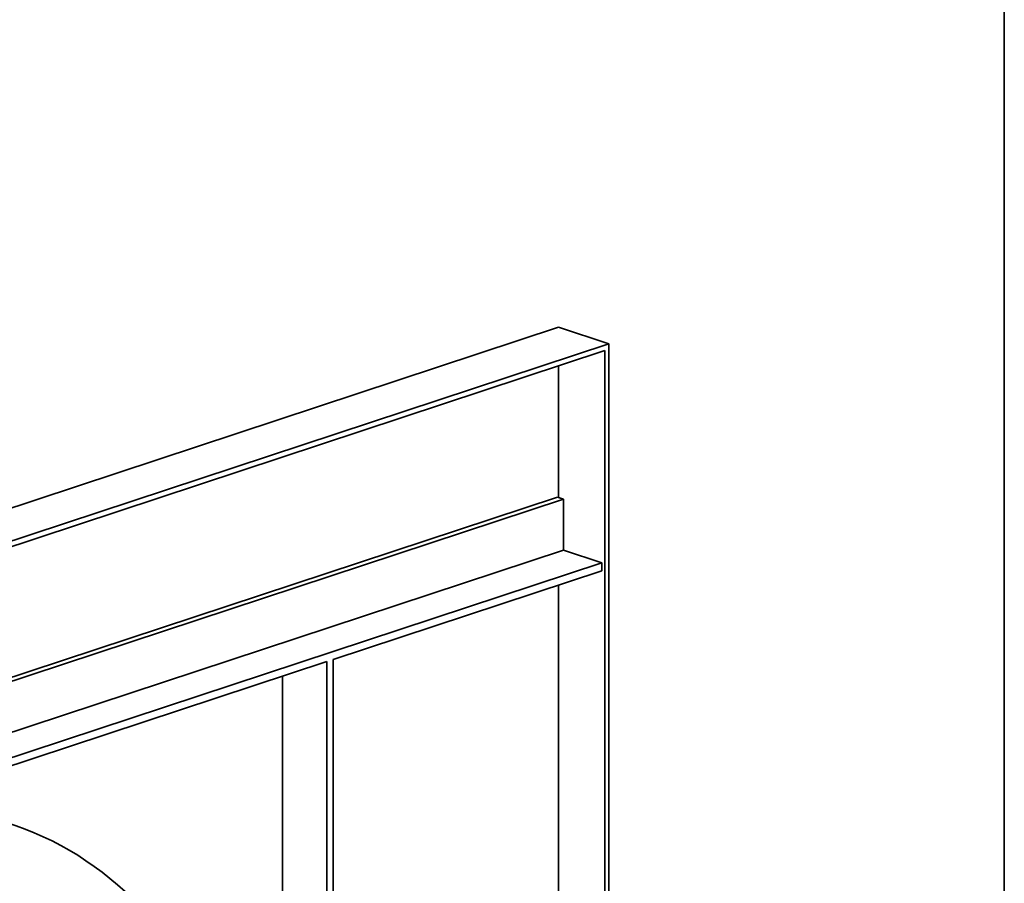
# Model space of a CAD drawing. Header units: millimetres. Extents: x 132 to 3320, y 40 to 2336.
# Tile 25 of 38: x 3099 to 3320, y 973 to 1167. Entities that reach past the tile are written whole.
import ezdxf

# ---------------------------------------------------------------- set-up
doc = ezdxf.new("R2010")
doc.units = ezdxf.units.MM
doc.header["$LTSCALE"] = 8
doc.layers.add('Krawędzie widoczne(ISO)', color=7, linetype='Continuous', lineweight=35, true_color=0x262659)
doc.layers.add('Szkic(ISO)', color=7, linetype='Continuous', lineweight=35, true_color=0x262659)

# ---------------------------------------------------------------- blocks, each defined once
blk = doc.blocks.new('Ramki Ramka A3')
at = {"layer": 'Szkic(ISO)'}
blk.add_line((415, 291.999), (415, 4.999), dxfattribs=at)

msp = doc.modelspace()

# ---------------------------------------------------------------- linework, layer by layer
at = {"layer": 'Krawędzie widoczne(ISO)'}
for p, q in [((2926.111, 1001.436), (3219.815, 1098.337)), ((3231.128, 1094.605), (3219.815, 1098.337)), ((3231.128, 1094.605), (2937.424, 997.703)), ((3231.128, 633.023), (3231.128, 1094.605)), ((3230.223, 1093.098), (2938.329, 996.794)), ((3230.223, 633.933), (3230.223, 1093.098)), ((3219.815, 1060.133), (3219.815, 1089.664)), ((2938.329, 967.412), (3219.588, 1060.207)), ((3220.946, 1059.759), (3219.588, 1060.207)), ((3220.946, 1059.759), (2938.329, 966.516)), ((3220.946, 1048.28), (3220.946, 1059.759)), ((3220.946, 1048.28), (2938.329, 955.037)), ((3220.946, 1048.28), (3229.544, 1045.443)), ((3229.544, 1045.443), (2938.329, 949.363)), ((3229.544, 1043.631), (3229.544, 1045.443)), ((3169.129, 1023.698), (3229.544, 1043.631)), ((3219.815, 756.842), (3219.815, 1040.421)), ((2950.548, 951.582), (3167.771, 1023.25)), ((3167.771, 1023.25), (3167.771, 733.252)), ((3169.129, 733.699), (3169.129, 1023.698)), ((3157.815, 736.536), (3157.815, 1019.965))]:
    msp.add_line(p, q, dxfattribs=at)
msp.add_ellipse((3050.561, 845.254), major_axis=(46.621, 141.308), ratio=0.6675132, start_param=2.3456787, end_param=6.6146056, dxfattribs=at)

# ---------------------------------------------------------------- block references
at = {"xscale": 8, "yscale": 8, "zscale": 8}
msp.add_blockref('Ramki Ramka A3', (0, 0), dxfattribs=at)

doc.saveas('drawing.dxf')
